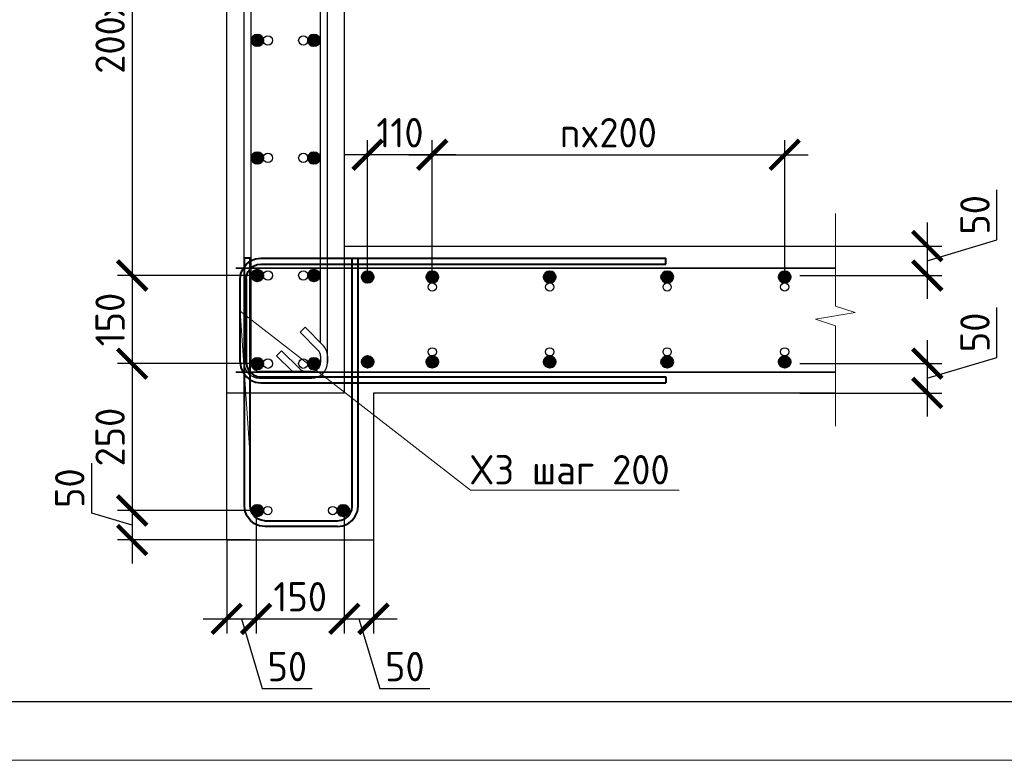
# Model space of a CAD drawing. Header units: millimetres. Extents: x 349531 to 1063351, y -131924 to 96186.
# Tile 4 of 230: x 445024 to 453406, y -77177 to -70876. Entities that reach past the tile are written whole.
import ezdxf
from ezdxf import colors
from ezdxf.entities.mleader import LeaderData, LeaderLine
from ezdxf.math import Vec2, Vec3

# ---------------------------------------------------------------- set-up
doc = ezdxf.new("R2010")
doc.units = ezdxf.units.MM
for name, color, linetype, lineweight in [('0.35 ___', 243, 'Continuous', 35), ('0.4 ___', 121, 'Continuous', 40), ('Арм_хомуты', 133, 'Continuous', 18), ('Арматура', 152, 'Continuous', 40), ('подоснова', 151, 'Continuous', 5), ('РАЗМЕРЫ', 1, 'Continuous', 9), ('ТОНКИЕ', 7, 'Continuous', 9)]:
    doc.layers.add(name, color=color, linetype=linetype, lineweight=lineweight)
doc.layers.add('ТОЛСТЫЕ_ОСНОВНЫЕ', color=6, linetype='Continuous')
doc.styles.add('GOST 2.304', font='CS_Gost2304.shx')
doc.styles.add('GOST-2.304_Type-B', font='GOST_Common.ttf')
doc.dimstyles.new('СПДС', dxfattribs={"dimscale": 100, "dimtxt": 2.5, "dimasz": 2.5, "dimexe": 1.25, "dimexo": 0, "dimtad": 1, "dimdec": 0, "dimtxsty": 'GOST-2.304_Type-B', "dimblk": 'ARCHTICK', "dimcen": 2.5, "dimdle": 2, "dimadec": 0, "dimazin": 2, "dimtfac": 0.75, "dimtdec": 0, "dimtmove": 1, "dimatfit": 3, "dimfxl": 1, "dimtolj": 1, "dimarcsym": 1})

# ---------------------------------------------------------------- blocks, each defined once
blk = doc.blocks.new('*U686')
at = {"color": 0, "linetype": 'ByBlock', "lineweight": -2}
for p, q in [((87.5, 1001.3), (12.5, 1001.3)), ((87.5, 991.3), (12.5, 991.3)), ((40.8, 991.3), (62.9, 969.3)), ((-10, 978.8), (-10, 12.5)), ((-10, 969.8), (-10, 978.8)), ((0, 969.8), (0, 978.8)), ((55.8, 962.2), (30.3, 987.6)), ((100, 12.5), (100, 978.8)), ((110, 12.5), (110, 978.8)), ((3.7, 961), (29.1, 935.5)), ((62.9, 969.3), (55.8, 962.2)), ((22, 928.4), (-3.4, 953.9)), ((0, 950.5), (0, 12.5)), ((29.1, 935.5), (22, 928.4)), ((12.5, 0), (87.5, 0)), ((12.5, -10), (87.5, -10))]:
    blk.add_line(p, q, dxfattribs=at)
for centre, radius, start, end in [((12.5, 978.8), 22.5, 90, 180), ((12.5, 978.8), 12.5, 90, 180), ((21.5, 978.8), 12.5, 45, 90), ((87.5, 978.8), 22.5, 0, 90), ((87.5, 978.8), 12.5, 0, 90), ((12.5, 969.8), 22.5, 180, 225), ((12.5, 969.8), 12.5, 180, 225), ((12.5, 12.5), 22.5, 180, 270), ((12.5, 12.5), 12.5, 180, 270), ((87.5, 12.5), 12.5, 270, 0), ((87.5, 12.5), 22.5, 270, 0)]:
    blk.add_arc(centre, radius, start, end, dxfattribs=at)
at = {"style": 'GOST 2.304', "oblique": 15, "flags": 9}
for tag, p in [('ПОЗИЦИЯ', (-52.3, -58)), ('ДИАМЕТР', (-52.8, -63)), ('КЛАСС', (-53, -68.7)), ('ДЛИНА', (-52.5, -73.8)), ('МАССА', (-52.3, -78.3))]:
    blk.add_attdef(tag, p, '', height=2.5, dxfattribs=at)
blk = doc.blocks.new('*U480')
at = {"color": 0, "linetype": 'ByBlock', "lineweight": -2}
for p, q in [((-106.1, 25), (-106.1, 714.4)), ((-96.1, 714.4), (-106.1, 714.4)), ((-96.1, 25), (-96.1, 714.4)), ((96.1, 25), (96.1, 714.4)), ((96.1, 714.4), (106.1, 714.4)), ((106.1, 25), (106.1, 714.4)), ((-104.9, 15.9), (-106.1, 25)), ((-95.2, 18.5), (-96.1, 25)), ((-92.7, 12.5), (-95.2, 18.5)), ((92.7, 12.5), (95.2, 18.5)), ((95.2, 18.5), (96.1, 25)), ((104.9, 15.9), (106.1, 25)), ((-101.4, 7.5), (-104.9, 15.9)), ((-95.8, 0.3), (-101.4, 7.5)), ((-88.6, -5.3), (-95.8, 0.3)), ((-88.7, 7.3), (-92.7, 12.5)), ((-83.6, 3.3), (-88.7, 7.3)), ((-77.5, 0.9), (-83.6, 3.3)), ((-71.1, 0), (-77.5, 0.9)), ((-71.1, 0), (71.1, 0)), ((71.1, 0), (77.5, 0.9)), ((77.5, 0.9), (83.6, 3.3)), ((83.6, 3.3), (88.7, 7.3)), ((88.6, -5.3), (95.8, 0.3)), ((88.7, 7.3), (92.7, 12.5)), ((95.8, 0.3), (101.4, 7.5)), ((101.4, 7.5), (104.9, 15.9)), ((-80.1, -8.8), (-88.6, -5.3)), ((-71.1, -10), (-80.1, -8.8)), ((71.1, -10), (-71.1, -10)), ((71.1, -10), (80.1, -8.8)), ((80.1, -8.8), (88.6, -5.3))]:
    blk.add_line(p, q, dxfattribs=at)
at = {"style": 'GOST 2.304', "oblique": 15, "flags": 9}
for tag, p in [('ПОЗИЦИЯ', (987.2, -185)), ('ДИАМЕТР', (987.5, -189.3)), ('КЛАСС', (987.8, -193.8)), ('ДЛИНА', (988.3, -198.5)), ('МАССА', (988.6, -203.9))]:
    blk.add_attdef(tag, p, '', height=2.5, dxfattribs=at)
blk = doc.blocks.new('*U481')
at = {"color": 0, "linetype": 'ByBlock', "lineweight": -2}
for p, q in [((-96.8, 25), (-96.8, 446.7)), ((-86.8, 446.7), (-96.8, 446.7)), ((-86.8, 25), (-86.8, 446.7)), ((86.8, 25), (86.8, 446.7)), ((86.8, 446.7), (96.8, 446.7)), ((96.8, 25), (96.8, 446.7)), ((-95.6, 15.9), (-96.8, 25)), ((-86, 18.5), (-86.8, 25)), ((-83.5, 12.5), (-86, 18.5)), ((83.5, 12.5), (86, 18.5)), ((86, 18.5), (86.8, 25)), ((95.6, 15.9), (96.8, 25)), ((-92.1, 7.5), (-95.6, 15.9)), ((-86.6, 0.3), (-92.1, 7.5)), ((-79.3, -5.3), (-86.6, 0.3)), ((-79.5, 7.3), (-83.5, 12.5)), ((-74.3, 3.3), (-79.5, 7.3)), ((-68.3, 0.9), (-74.3, 3.3)), ((-61.8, 0), (-68.3, 0.9)), ((-61.8, 0), (61.8, 0)), ((61.8, 0), (68.3, 0.9)), ((68.3, 0.9), (74.3, 3.3)), ((74.3, 3.3), (79.5, 7.3)), ((79.3, -5.3), (86.6, 0.3)), ((79.5, 7.3), (83.5, 12.5)), ((86.6, 0.3), (92.1, 7.5)), ((92.1, 7.5), (95.6, 15.9)), ((-70.9, -8.8), (-79.3, -5.3)), ((-61.8, -10), (-70.9, -8.8)), ((61.8, -10), (-61.8, -10)), ((61.8, -10), (70.9, -8.8)), ((70.9, -8.8), (79.3, -5.3))]:
    blk.add_line(p, q, dxfattribs=at)
at = {"style": 'GOST 2.304', "oblique": 15, "flags": 9}
for tag, p in [('ПОЗИЦИЯ', (996.4, -185)), ('ДИАМЕТР', (996.8, -189.3)), ('КЛАСС', (997, -193.8)), ('ДЛИНА', (997.5, -198.5)), ('МАССА', (997.8, -203.9))]:
    blk.add_attdef(tag, p, '', height=2.5, dxfattribs=at)
blk = doc.blocks.new('_ArchTick')
at = {"color": 0, "linetype": 'ByBlock', "const_width": 0.15}
blk.add_lwpolyline([(-0.5, -0.5), (0.5, 0.5)], dxfattribs=at)
blk = doc.blocks.new('*D1228')
at = {"layer": 'DEFPOINTS', "color": 0, "transparency": 16777216}
for p in [(447046.7, -68052.4, -3240), (445981.3, -73052.5), (447046.7, -73052.5, -3240)]:
    blk.add_point(p, dxfattribs=at)
at = {"layer": 'РАЗМЕРЫ', "color": 0, "lineweight": -2, "transparency": 16777216}
for p, q in [((445981.3, -67852.4), (445981.3, -73252.5)), ((447046.7, -68052.4), (445856.3, -68052.4)), ((447046.7, -73052.5), (445856.3, -73052.5))]:
    blk.add_line(p, q, dxfattribs=at)
at = {"layer": 'РАЗМЕРЫ', "color": 0, "lineweight": -2, "transparency": 16777216, "xscale": 250, "yscale": 250, "zscale": 250}
for p, rotation in [((445981.3, -68052.4), 90), ((445981.3, -73052.5), 270)]:
    blk.add_blockref('_ArchTick', p, dxfattribs=dict(at, rotation=rotation))
at = {"layer": 'РАЗМЕРЫ', "color": 0, "transparency": 16777216, "insert": (445793.8, -70552.4), "char_height": 250, "attachment_point": 5, "rotation": 90, "style": 'GOST-2.304_Type-B'}
blk.add_mtext('\\A1;200х5=1000', dxfattribs=at)
blk = doc.blocks.new('*D1230')
at = {"layer": 'DEFPOINTS', "color": 0, "transparency": 16777216}
for p in [(447046.7, -73052.5, -3240), (445981.3, -73802.5), (447046.7, -73802.5, -3240)]:
    blk.add_point(p, dxfattribs=at)
at = {"layer": 'РАЗМЕРЫ', "color": 0, "lineweight": -2, "transparency": 16777216}
for p, q in [((445981.3, -72852.5), (445981.3, -74002.5)), ((447046.7, -73052.5), (445856.3, -73052.5)), ((447046.7, -73802.5), (445856.3, -73802.5))]:
    blk.add_line(p, q, dxfattribs=at)
at = {"layer": 'РАЗМЕРЫ', "color": 0, "lineweight": -2, "transparency": 16777216, "xscale": 250, "yscale": 250, "zscale": 250}
for p, rotation in [((445981.3, -73052.5), 90), ((445981.3, -73802.5), 270)]:
    blk.add_blockref('_ArchTick', p, dxfattribs=dict(at, rotation=rotation))
at = {"layer": 'РАЗМЕРЫ', "color": 0, "transparency": 16777216, "insert": (445793.8, -73427.5), "char_height": 250, "attachment_point": 5, "rotation": 90, "style": 'GOST-2.304_Type-B'}
blk.add_mtext('\\A1;150', dxfattribs=at)
blk = doc.blocks.new('*D1231')
at = {"layer": 'DEFPOINTS', "color": 0, "transparency": 16777216}
for p in [(447046.7, -73802.5, -3240), (445981.3, -75052.5), (447046.7, -75052.5, -3240)]:
    blk.add_point(p, dxfattribs=at)
at = {"layer": 'РАЗМЕРЫ', "color": 0, "lineweight": -2, "transparency": 16777216}
for p, q in [((445981.3, -73602.5), (445981.3, -75252.5)), ((447046.7, -73802.5), (445856.3, -73802.5)), ((447046.7, -75052.5), (445856.3, -75052.5))]:
    blk.add_line(p, q, dxfattribs=at)
at = {"layer": 'РАЗМЕРЫ', "color": 0, "lineweight": -2, "transparency": 16777216, "xscale": 250, "yscale": 250, "zscale": 250}
for p, rotation in [((445981.3, -73802.5), 90), ((445981.3, -75052.5), 270)]:
    blk.add_blockref('_ArchTick', p, dxfattribs=dict(at, rotation=rotation))
at = {"layer": 'РАЗМЕРЫ', "color": 0, "transparency": 16777216, "insert": (445793.8, -74427.5), "char_height": 250, "attachment_point": 5, "rotation": 90, "style": 'GOST-2.304_Type-B'}
blk.add_mtext('\\A1;250', dxfattribs=at)
blk = doc.blocks.new('*D1232')
at = {"layer": 'DEFPOINTS', "color": 0, "transparency": 16777216}
for p in [(451536, -72025.5), (448535.9, -73065.7, -3240), (451536, -73065.7, -3240)]:
    blk.add_point(p, dxfattribs=at)
at = {"layer": 'РАЗМЕРЫ', "color": 0, "lineweight": -2, "transparency": 16777216}
for p, q in [((448535.9, -73065.7), (448535.9, -71900.5)), ((451536, -73065.7), (451536, -71900.5)), ((448335.9, -72025.5), (451736, -72025.5))]:
    blk.add_line(p, q, dxfattribs=at)
at = {"layer": 'РАЗМЕРЫ', "color": 0, "lineweight": -2, "transparency": 16777216, "xscale": 250, "yscale": 250, "zscale": 250, "rotation": 180}
blk.add_blockref('_ArchTick', (448535.9, -72025.5), dxfattribs=at)
at = {"layer": 'РАЗМЕРЫ', "color": 0, "lineweight": -2, "transparency": 16777216, "xscale": 250, "yscale": 250, "zscale": 250}
blk.add_blockref('_ArchTick', (451536, -72025.5), dxfattribs=at)
at = {"layer": 'РАЗМЕРЫ', "color": 0, "transparency": 16777216, "insert": (450036, -71838), "char_height": 250, "attachment_point": 5, "style": 'GOST-2.304_Type-B'}
blk.add_mtext('\\A1;nx200', dxfattribs=at)
blk = doc.blocks.new('*D1233')
at = {"layer": 'DEFPOINTS', "color": 0, "transparency": 16777216}
for p in [(447986, -72025.5), (447986, -73065.7, -3240), (448535.9, -73065.7, -3240)]:
    blk.add_point(p, dxfattribs=at)
at = {"layer": 'РАЗМЕРЫ', "color": 0, "lineweight": -2, "transparency": 16777216}
for p, q in [((447986, -73065.7), (447986, -71900.5)), ((448535.9, -73065.7), (448535.9, -71900.5)), ((448735.9, -72025.5), (447786, -72025.5))]:
    blk.add_line(p, q, dxfattribs=at)
at = {"layer": 'РАЗМЕРЫ', "color": 0, "lineweight": -2, "transparency": 16777216, "xscale": 250, "yscale": 250, "zscale": 250, "rotation": 180}
blk.add_blockref('_ArchTick', (447986, -72025.5), dxfattribs=at)
at = {"layer": 'РАЗМЕРЫ', "color": 0, "lineweight": -2, "transparency": 16777216, "xscale": 250, "yscale": 250, "zscale": 250}
blk.add_blockref('_ArchTick', (448535.9, -72025.5), dxfattribs=at)
at = {"layer": 'РАЗМЕРЫ', "color": 0, "transparency": 16777216, "insert": (448261, -71838), "char_height": 250, "attachment_point": 5, "style": 'GOST-2.304_Type-B'}
blk.add_mtext('\\A1;110', dxfattribs=at)
blk = doc.blocks.new('*D1234')
at = {"layer": 'DEFPOINTS', "color": 0, "transparency": 16777216}
for p in [(447046.7, -75052.4, -3240), (445981.3, -75302.5), (446986.2, -75302.5, 360)]:
    blk.add_point(p, dxfattribs=at)
at = {"layer": 'РАЗМЕРЫ', "color": 0, "lineweight": -2, "transparency": 16777216}
for p, q in [((445637.6, -75074.3), (445637.6, -74649.3)), ((445981.3, -74852.4), (445981.3, -75502.5)), ((445981.3, -75177.4), (445637.6, -75074.3)), ((447046.7, -75052.4), (445856.3, -75052.4)), ((446986.2, -75302.5), (445856.3, -75302.5))]:
    blk.add_line(p, q, dxfattribs=at)
at = {"layer": 'РАЗМЕРЫ', "color": 0, "lineweight": -2, "transparency": 16777216, "xscale": 250, "yscale": 250, "zscale": 250}
for p, rotation in [((445981.3, -75052.4), 90), ((445981.3, -75302.5), 270)]:
    blk.add_blockref('_ArchTick', p, dxfattribs=dict(at, rotation=rotation))
at = {"layer": 'РАЗМЕРЫ', "color": 0, "transparency": 16777216, "insert": (445450.1, -74861.8), "char_height": 250, "attachment_point": 5, "rotation": 90, "style": 'GOST-2.304_Type-B'}
blk.add_mtext('\\A1;50', dxfattribs=at)
blk = doc.blocks.new('*D1235')
at = {"layer": 'DEFPOINTS', "color": 0, "transparency": 16777216}
for p in [(447036.3, -75053.7, -3236), (446786, -75302.5, 360), (447036.3, -75973.5)]:
    blk.add_point(p, dxfattribs=at)
at = {"layer": 'РАЗМЕРЫ', "color": 0, "lineweight": -2, "transparency": 16777216}
for p, q in [((447036.3, -75053.7), (447036.3, -76098.5)), ((446786, -75302.5), (446786, -76098.5)), ((446586, -75973.5), (447236.3, -75973.5)), ((446911.2, -75973.5), (447089.3, -76567.3)), ((447089.3, -76567.3), (447514.3, -76567.3))]:
    blk.add_line(p, q, dxfattribs=at)
at = {"layer": 'РАЗМЕРЫ', "color": 0, "lineweight": -2, "transparency": 16777216, "xscale": 250, "yscale": 250, "zscale": 250, "rotation": 180}
blk.add_blockref('_ArchTick', (446786, -75973.5), dxfattribs=at)
at = {"layer": 'РАЗМЕРЫ', "color": 0, "lineweight": -2, "transparency": 16777216, "xscale": 250, "yscale": 250, "zscale": 250}
blk.add_blockref('_ArchTick', (447036.3, -75973.5), dxfattribs=at)
at = {"layer": 'РАЗМЕРЫ', "color": 0, "transparency": 16777216, "insert": (447301.8, -76379.8), "char_height": 250, "attachment_point": 5, "style": 'GOST-2.304_Type-B'}
blk.add_mtext('\\A1;50', dxfattribs=at)
blk = doc.blocks.new('*D1088')
at = {"layer": 'DEFPOINTS', "color": 0, "transparency": 16777216}
for p in [(447036.3, -75218.3), (447787.4, -75532.4), (447787.4, -75973.5)]:
    blk.add_point(p, dxfattribs=at)
at = {"layer": 'РАЗМЕРЫ', "color": 0, "lineweight": -2, "transparency": 16777216}
for p, q in [((447036.3, -75218.3), (447036.3, -76098.5)), ((447787.4, -75532.4), (447787.4, -76098.5)), ((446836.3, -75973.5), (447987.4, -75973.5))]:
    blk.add_line(p, q, dxfattribs=at)
at = {"layer": 'РАЗМЕРЫ', "color": 0, "lineweight": -2, "transparency": 16777216, "xscale": 250, "yscale": 250, "zscale": 250, "rotation": 180}
blk.add_blockref('_ArchTick', (447036.3, -75973.5), dxfattribs=at)
at = {"layer": 'РАЗМЕРЫ', "color": 0, "lineweight": -2, "transparency": 16777216, "xscale": 250, "yscale": 250, "zscale": 250}
blk.add_blockref('_ArchTick', (447787.4, -75973.5), dxfattribs=at)
at = {"layer": 'РАЗМЕРЫ', "color": 0, "transparency": 16777216, "insert": (447411.9, -75786), "char_height": 250, "attachment_point": 5, "style": 'GOST-2.304_Type-B'}
blk.add_mtext('\\A1;150', dxfattribs=at)
blk = doc.blocks.new('*D1236')
at = {"layer": 'DEFPOINTS', "color": 0, "transparency": 16777216}
for p in [(447787.4, -75053.1, -3240), (448036, -75152.8, 360), (448036, -75973.5)]:
    blk.add_point(p, dxfattribs=at)
at = {"layer": 'РАЗМЕРЫ', "color": 0, "lineweight": -2, "transparency": 16777216}
for p, q in [((447787.4, -75053.1), (447787.4, -76098.5)), ((448036, -75152.8), (448036, -76098.5)), ((447587.4, -75973.5), (448236, -75973.5)), ((447911.7, -75973.5), (448089.9, -76567.3)), ((448089.9, -76567.3), (448514.9, -76567.3))]:
    blk.add_line(p, q, dxfattribs=at)
at = {"layer": 'РАЗМЕРЫ', "color": 0, "lineweight": -2, "transparency": 16777216, "xscale": 250, "yscale": 250, "zscale": 250, "rotation": 180}
blk.add_blockref('_ArchTick', (447787.4, -75973.5), dxfattribs=at)
at = {"layer": 'РАЗМЕРЫ', "color": 0, "lineweight": -2, "transparency": 16777216, "xscale": 250, "yscale": 250, "zscale": 250}
blk.add_blockref('_ArchTick', (448036, -75973.5), dxfattribs=at)
at = {"layer": 'РАЗМЕРЫ', "color": 0, "transparency": 16777216, "insert": (448302.4, -76379.8), "char_height": 250, "attachment_point": 5, "style": 'GOST-2.304_Type-B'}
blk.add_mtext('\\A1;50', dxfattribs=at)
blk = doc.blocks.new('*D1239')
at = {"layer": 'DEFPOINTS', "color": 0, "transparency": 16777216}
for p in [(451665.6, -72802.5, 360), (451665.6, -73052.5, 360), (452749.5, -73052.5)]:
    blk.add_point(p, dxfattribs=at)
at = {"layer": 'РАЗМЕРЫ', "color": 0, "lineweight": -2, "transparency": 16777216}
for p, q in [((453343.2, -72749.4), (453343.2, -72324.4)), ((452749.5, -72602.5), (452749.5, -73252.5)), ((452749.5, -72927.5), (453343.2, -72749.4)), ((451665.6, -72802.5), (452874.5, -72802.5)), ((451665.6, -73052.5), (452874.5, -73052.5))]:
    blk.add_line(p, q, dxfattribs=at)
at = {"layer": 'РАЗМЕРЫ', "color": 0, "lineweight": -2, "transparency": 16777216, "xscale": 250, "yscale": 250, "zscale": 250}
for p, rotation in [((452749.5, -72802.5), 90), ((452749.5, -73052.5), 270)]:
    blk.add_blockref('_ArchTick', p, dxfattribs=dict(at, rotation=rotation))
at = {"layer": 'РАЗМЕРЫ', "color": 0, "transparency": 16777216, "insert": (453155.7, -72536.9), "char_height": 250, "attachment_point": 5, "rotation": 90, "style": 'GOST-2.304_Type-B'}
blk.add_mtext('\\A1;50', dxfattribs=at)
blk = doc.blocks.new('*D1090')
at = {"layer": 'DEFPOINTS', "color": 0, "transparency": 16777216}
for p in [(451665.6, -73802.5, 360), (451665.6, -74052.5, 360), (452749.5, -74052.5)]:
    blk.add_point(p, dxfattribs=at)
at = {"layer": 'РАЗМЕРЫ', "color": 0, "lineweight": -2, "transparency": 16777216}
for p, q in [((453343.2, -73749.4), (453343.2, -73324.4)), ((452749.5, -73602.5), (452749.5, -74252.5)), ((452749.5, -73927.5), (453343.2, -73749.4)), ((451665.6, -73802.5), (452874.5, -73802.5)), ((451665.6, -74052.5), (452874.5, -74052.5))]:
    blk.add_line(p, q, dxfattribs=at)
at = {"layer": 'РАЗМЕРЫ', "color": 0, "lineweight": -2, "transparency": 16777216, "xscale": 250, "yscale": 250, "zscale": 250}
for p, rotation in [((452749.5, -73802.5), 90), ((452749.5, -74052.5), 270)]:
    blk.add_blockref('_ArchTick', p, dxfattribs=dict(at, rotation=rotation))
at = {"layer": 'РАЗМЕРЫ', "color": 0, "transparency": 16777216, "insert": (453155.7, -73536.9), "char_height": 250, "attachment_point": 5, "rotation": 90, "style": 'GOST-2.304_Type-B'}
blk.add_mtext('\\A1;50', dxfattribs=at)
blk = doc.blocks.new('*U1378')
at = {"layer": 'ТОЛСТЫЕ_ОСНОВНЫЕ', "color": 6}
blk.add_lwpolyline([(20, 5), (836, 5), (836, 589), (20, 589)], close=True, dxfattribs=at)
at = {"layer": 'ТОНКИЕ'}
blk.add_lwpolyline([(0, 0), (841, 0), (841, 594), (0, 594)], close=True, dxfattribs=at)
blk = doc.blocks.new('_None')

msp = doc.modelspace()

# ---------------------------------------------------------------- hatches: boundary and pattern name
at = {"layer": 'Арматура'}
h = msp.add_hatch(color=256, dxfattribs=at)
edge = h.paths.add_edge_path()
edge.add_arc((447046.7, -71052.4), 50, 0, 360)
h = msp.add_hatch(color=256, dxfattribs=at)
edge = h.paths.add_edge_path()
edge.add_arc((447046.7, -71052.5), 50, 0, 360)
h = msp.add_hatch(color=256, dxfattribs=at)
edge = h.paths.add_edge_path()
edge.add_arc((447528.5, -71052.5), 50, 0, 360)
h = msp.add_hatch(color=256, dxfattribs=at)
edge = h.paths.add_edge_path()
edge.add_arc((447528.5, -71052.5), 50, 0, 360)
h = msp.add_hatch(color=256, dxfattribs=at)
edge = h.paths.add_edge_path()
edge.add_arc((447046.7, -72052.4), 50, 0, 360)
h = msp.add_hatch(color=256, dxfattribs=at)
edge = h.paths.add_edge_path()
edge.add_arc((447046.7, -72052.5), 50, 0, 360)
h = msp.add_hatch(color=256, dxfattribs=at)
edge = h.paths.add_edge_path()
edge.add_arc((447528.5, -72052.5), 50, 0, 360)
h = msp.add_hatch(color=256, dxfattribs=at)
edge = h.paths.add_edge_path()
edge.add_arc((447528.5, -72052.5), 50, 0, 360)
h = msp.add_hatch(color=256, dxfattribs=at)
edge = h.paths.add_edge_path()
edge.add_arc((447046.7, -73052.4), 50, 0, 360)
h = msp.add_hatch(color=256, dxfattribs=at)
edge = h.paths.add_edge_path()
edge.add_arc((447046.7, -73052.5), 50, 0, 360)
h = msp.add_hatch(color=256, dxfattribs=at)
edge = h.paths.add_edge_path()
edge.add_arc((447046.7, -73052.5), 50, 0, 360)
h = msp.add_hatch(color=256, dxfattribs=at)
edge = h.paths.add_edge_path()
edge.add_arc((447528.5, -73052.5), 50, 0, 360)
h = msp.add_hatch(color=256, dxfattribs=at)
edge = h.paths.add_edge_path()
edge.add_arc((447528.5, -73052.5), 50, 0, 360)
h = msp.add_hatch(color=256, dxfattribs=at)
edge = h.paths.add_edge_path()
edge.add_arc((447985.9, -73065.7), 50, 0, 360)
h = msp.add_hatch(color=256, dxfattribs=at)
edge = h.paths.add_edge_path()
edge.add_arc((447986, -73065.7), 50, 0, 360)
h = msp.add_hatch(color=256, dxfattribs=at)
edge = h.paths.add_edge_path()
edge.add_arc((448535.9, -73065.7), 50, 0, 360)
h = msp.add_hatch(color=256, dxfattribs=at)
edge = h.paths.add_edge_path()
edge.add_arc((448536, -73065.7), 50, 0, 360)
h = msp.add_hatch(color=256, dxfattribs=at)
edge = h.paths.add_edge_path()
edge.add_arc((449535.9, -73065.7), 50, 0, 360)
h = msp.add_hatch(color=256, dxfattribs=at)
edge = h.paths.add_edge_path()
edge.add_arc((449536, -73065.7), 50, 0, 360)
h = msp.add_hatch(color=256, dxfattribs=at)
edge = h.paths.add_edge_path()
edge.add_arc((450535.9, -73065.7), 50, 0, 360)
h = msp.add_hatch(color=256, dxfattribs=at)
edge = h.paths.add_edge_path()
edge.add_arc((450536, -73065.7), 50, 0, 360)
h = msp.add_hatch(color=256, dxfattribs=at)
edge = h.paths.add_edge_path()
edge.add_arc((451535.9, -73065.7), 50, 0, 360)
h = msp.add_hatch(color=256, dxfattribs=at)
edge = h.paths.add_edge_path()
edge.add_arc((451536, -73065.7), 50, 0, 360)
h = msp.add_hatch(color=256, dxfattribs=at)
edge = h.paths.add_edge_path()
edge.add_arc((447046.7, -73802.5), 50, 0, 360)
h = msp.add_hatch(color=256, dxfattribs=at)
edge = h.paths.add_edge_path()
edge.add_arc((447528.5, -73802.5), 50, 0, 360)
h = msp.add_hatch(color=256, dxfattribs=at)
edge = h.paths.add_edge_path()
edge.add_arc((447528.5, -73802.5), 50, 0, 360)
h = msp.add_hatch(color=256, dxfattribs=at)
edge = h.paths.add_edge_path()
edge.add_arc((447985.9, -73787.4), 50, 0, 360)
h = msp.add_hatch(color=256, dxfattribs=at)
edge = h.paths.add_edge_path()
edge.add_arc((447986, -73787.5), 50, 0, 360)
h = msp.add_hatch(color=256, dxfattribs=at)
edge = h.paths.add_edge_path()
edge.add_arc((448535.9, -73787.4), 50, 0, 360)
h = msp.add_hatch(color=256, dxfattribs=at)
edge = h.paths.add_edge_path()
edge.add_arc((448536, -73787.5), 50, 0, 360)
h = msp.add_hatch(color=256, dxfattribs=at)
edge = h.paths.add_edge_path()
edge.add_arc((449535.9, -73787.4), 50, 0, 360)
h = msp.add_hatch(color=256, dxfattribs=at)
edge = h.paths.add_edge_path()
edge.add_arc((449536, -73787.5), 50, 0, 360)
h = msp.add_hatch(color=256, dxfattribs=at)
edge = h.paths.add_edge_path()
edge.add_arc((450535.9, -73787.4), 50, 0, 360)
h = msp.add_hatch(color=256, dxfattribs=at)
edge = h.paths.add_edge_path()
edge.add_arc((450536, -73787.5), 50, 0, 360)
h = msp.add_hatch(color=256, dxfattribs=at)
edge = h.paths.add_edge_path()
edge.add_arc((451535.9, -73787.4), 50, 0, 360)
h = msp.add_hatch(color=256, dxfattribs=at)
edge = h.paths.add_edge_path()
edge.add_arc((451536, -73787.5), 50, 0, 360)
h = msp.add_hatch(color=256, dxfattribs=at)
edge = h.paths.add_edge_path()
edge.add_arc((447046.7, -75052.4), 50, 0, 360)
h = msp.add_hatch(color=256, dxfattribs=at)
edge = h.paths.add_edge_path()
edge.add_arc((447046.7, -75052.5), 50, 0, 360)
h = msp.add_hatch(color=256, dxfattribs=at)
edge = h.paths.add_edge_path()
edge.add_arc((447778.5, -75052.5), 50, 0, 360)
h = msp.add_hatch(color=256, dxfattribs=at)
edge = h.paths.add_edge_path()
edge.add_arc((447778.5, -75052.5), 50, 0, 360)

# ---------------------------------------------------------------- linework, layer by layer
at = {"layer": '0.35 ___', "ltscale": 100}
for p, q in [((446864.3, -72989.9, -3600), (451968, -72989.9, -3600)), ((446864.3, -73875.8, -3600), (451968, -73875.7, -3600))]:
    msp.add_line(p, q, dxfattribs=at)
at = {"layer": '0.4 ___', "lineweight": 25, "ltscale": 0.1}
for p, q in [((446786, -75302.5), (446786, -67802.5)), ((447786, -67802.5), (447786, -72802.5)), ((447786, -72802.5), (451968, -72802.5)), ((451968, -74052.5), (448036, -74052.5)), ((448036, -74052.5), (448036, -75302.5)), ((446786, -75302.5), (448036, -75302.5))]:
    msp.add_line(p, q, dxfattribs=at)
at = {"layer": '0.4 ___', "lineweight": 25, "ltscale": 0.1, "elevation": -1800}
msp.add_lwpolyline([(447786, -74052.5), (446786, -74052.5), (446786, -67802.5), (447786, -67802.5)], close=True, dxfattribs=at)
at = {"layer": 'Арматура'}
for centre in [(447046.7, -71052.4, -3600), (447046.7, -71052.5, -3600), (447528.5, -71052.5, -3600), (447528.5, -71052.5, -3600), (447046.7, -72052.4, -3600), (447046.7, -72052.5, -3600), (447528.5, -72052.5, -3600), (447528.5, -72052.5, -3600), (447046.7, -73052.4, -3600), (447046.7, -73052.5, -3600), (447528.5, -73052.5, -3600), (447528.5, -73052.5, -3600), (447985.9, -73065.7, -3600), (447986, -73065.7, -3600), (448535.9, -73065.7, -3600), (448536, -73065.7, -3600), (449535.9, -73065.7, -3600), (449536, -73065.7, -3600), (450535.9, -73065.7, -3600), (450536, -73065.7, -3600), (451535.9, -73065.7, -3600), (451536, -73065.7, -3600), (447046.7, -73802.4, -3600), (447046.7, -73802.5, -3600), (447528.5, -73802.5, -3600), (447528.5, -73802.5, -3600), (447985.9, -73787.4, -3600), (447986, -73787.5, -3600), (448535.9, -73787.4, -3600), (448536, -73787.5, -3600), (449535.9, -73787.4, -3600), (449536, -73787.5, -3600), (450535.9, -73787.4, -3600), (450536, -73787.5, -3600), (451535.9, -73787.4, -3600), (451536, -73787.5, -3600), (447046.7, -75052.4, -3600), (447046.7, -75052.5, -3600), (447778.5, -75052.5, -3600), (447778.5, -75052.5, -3600)]:
    msp.add_circle(centre, 50, dxfattribs=at)
at = {"layer": 'РАЗМЕРЫ'}
msp.add_lwpolyline([(451968, -72523.8), (451968, -73312.4), (452136.8, -73368.7), (451799.3, -73424.9), (451968, -73481.2), (451968, -74333.9)], dxfattribs=at)
at = {"layer": 'РАЗМЕРЫ', "color": 8, "linetype": 'Continuous', "lineweight": 30}
for centre, radius in [((447136.7, -71052.5, -3600), 40), ((447438.5, -71052.5, -3600), 40), ((447136.7, -72052.5, -3600), 40), ((447438.5, -72052.5, -3600), 40), ((447136.7, -73052.5, -3600), 40), ((447438.5, -73052.5, -3600), 40), ((448536, -73150.7, -3600), 35), ((449536, -73150.7, -3600), 35), ((450536, -73150.7, -3600), 35), ((451536, -73150.7, -3600), 35), ((448536, -73702.5, -3600), 35), ((449536, -73702.5, -3600), 35), ((450536, -73702.5, -3600), 35), ((451536, -73702.5, -3600), 35), ((447136.7, -73802.5, -3600), 40), ((447438.5, -73802.5, -3600), 40), ((447136.7, -75052.5, -3600), 35), ((447688.5, -75052.5, -3600), 35)]:
    msp.add_circle(centre, radius, dxfattribs=at)

# ---------------------------------------------------------------- block references
at = {"xscale": 100, "yscale": 100, "zscale": 100}
msp.add_blockref('*U1378', (433982.1, -77177.1, 3100), dxfattribs=at)
at = {"lineweight": 30, "xscale": 5.94, "yscale": 5.94, "zscale": 5.94, "rotation": 180}
msp.add_blockref('*U686', (447584.9, -67978.4, -3600), dxfattribs=at)
at = {"layer": 'Арм_хомуты', "lineweight": 40, "xscale": 5, "yscale": 5, "zscale": 5, "rotation": 270}
msp.add_blockref('*U480', (446951.9, -73435.6, -3600), dxfattribs=at)
at = {"layer": 'Арм_хомуты', "lineweight": 40, "xscale": 5, "yscale": 5, "zscale": 5}
msp.add_blockref('*U481', (447420.4, -75138.8, -3600), dxfattribs=at)

# ---------------------------------------------------------------- dimensions: what is measured, and where the dimension line sits
at = {"layer": 'РАЗМЕРЫ'}
dim = msp.add_linear_dim(base=(445981.3, -73052.5, -360), p1=(447046.7, -68052.4, -3600), p2=(447046.7, -73052.5, -3600), angle=90, text='200х5=<>', dimstyle='СПДС', override={"dimlfac": 0.2, "dimtofl": 0}, dxfattribs=at)
dim.commit()
dim.dimension.update_dxf_attribs({"geometry": '*D1228', "text_midpoint": (445793.8, -70552.4, -360)})
for base, p1, p2, picture, middle in [((447986, -72025.5, -360), (448535.9, -73065.7, -3600), (447986, -73065.7, -3600), '*D1233', (448261, -71838, -360)), ((447036.3, -75973.5, -360), (446786, -75302.5), (447036.3, -75053.7, -3596), '*D1235', (447151.8, -76379.8, -360)), ((448036, -75973.5, -360), (447787.4, -75053.1, -3600), (448036, -75152.8), '*D1236', (448152.4, -76379.8, -360)), ((447787.4, -75973.5, -360), (447036.3, -75218.3, -360), (447787.4, -75532.4, -360), '*D1088', (447411.9, -75786, -360))]:
    dim = msp.add_linear_dim(base=base, p1=p1, p2=p2, dimstyle='СПДС', override={"dimlfac": 0.2, "dimtofl": 0}, dxfattribs=at)
    dim.commit()
    dim.dimension.update_dxf_attribs({"geometry": picture, "text_midpoint": middle})
dim = msp.add_linear_dim(base=(451536, -72025.5, -360), p1=(448535.9, -73065.7, -3600), p2=(451536, -73065.7, -3600), text='nx200', dimstyle='СПДС', override={"dimlfac": 0.2, "dimtofl": 0}, dxfattribs=at)
dim.commit()
dim.dimension.update_dxf_attribs({"geometry": '*D1232', "text_midpoint": (450036, -71838, -360)})
for base, p1, p2, picture, middle in [((452749.5, -73052.5, -360), (451665.6, -72802.5), (451665.6, -73052.5), '*D1239', (453155.7, -72686.9, -360)), ((445981.3, -73802.5, -360), (447046.7, -73052.5, -3600), (447046.7, -73802.5, -3600), '*D1230', (445793.8, -73427.5, -360)), ((452749.5, -74052.5), (451665.6, -73802.5, 360), (451665.6, -74052.5, 360), '*D1090', (453155.7, -73686.9)), ((445981.3, -75052.5, -360), (447046.7, -73802.5, -3600), (447046.7, -75052.5, -3600), '*D1231', (445793.8, -74427.5, -360)), ((445981.3, -75302.5, -360), (447046.7, -75052.4, -3600), (446986.2, -75302.5), '*D1234', (445450.1, -75011.8, -360))]:
    dim = msp.add_linear_dim(base=base, p1=p1, p2=p2, angle=90, dimstyle='СПДС', override={"dimlfac": 0.2, "dimtofl": 0}, dxfattribs=at)
    dim.commit()
    dim.dimension.update_dxf_attribs({"geometry": picture, "text_midpoint": middle})

# ---------------------------------------------------------------- leaders
at = {"layer": 'подоснова', "color": 4, "ltscale": 0.3}
ml = msp.add_multileader_mtext('Standard', dxfattribs=at)
ml.set_content('X3 шаг 200', color=4, style='GOST-2.304_Type-B')
ml.set_leader_properties(color=256, linetype='ByLayer', lineweight=15)
ml.set_arrow_properties(name='NONE')
ml.build(insert=Vec2(0, 0))
ml.multileader.update_dxf_attribs({"text_left_attachment_type": 6, "text_right_attachment_type": 6, "dogleg_length": 0.1, "arrow_head_size": 18})
ctx = ml.context
ctx.base_point, ctx.char_height, ctx.arrow_head_size, ctx.landing_gap_size, ctx.plane_origin = Vec3(448860.3, -74880.2), 250, 18, 20, Vec3(441684.6, -71436.5)
ctx.left_attachment, ctx.right_attachment, ctx.text_align_type = 6, 6, 1
notes = []
notes.append((ctx, [(1, (1, 1, 0), (448860.2, -74880.2), (1, 0), 0.1, [(2, [(446986.2, -74601), (446901.9, -73356.8), (446901.9, -73356.8), (446901.9, -73356.8)], 0, [])])]))
ctx.mtext.insert, ctx.mtext.alignment, ctx.mtext.flow_direction = Vec3(449703.4, -74580.2), 2, 5
for ctx, leaders in notes:
    for number, flags, end, landing, length, lines in leaders:
        leader = LeaderData()
        leader.index, (leader.has_last_leader_line, leader.has_dogleg_vector, leader.attachment_direction) = number, flags
        leader.last_leader_point, leader.dogleg_vector, leader.dogleg_length = Vec3(end), Vec3(landing), length
        for number, points, colour, breaks in lines:
            line = LeaderLine()
            line.index, line.vertices, line.color, line.breaks = number, Vec3.list(points), colors.encode_raw_color(colour), breaks
            leader.lines.append(line)
        ctx.leaders.append(leader)

doc.saveas('drawing.dxf')
